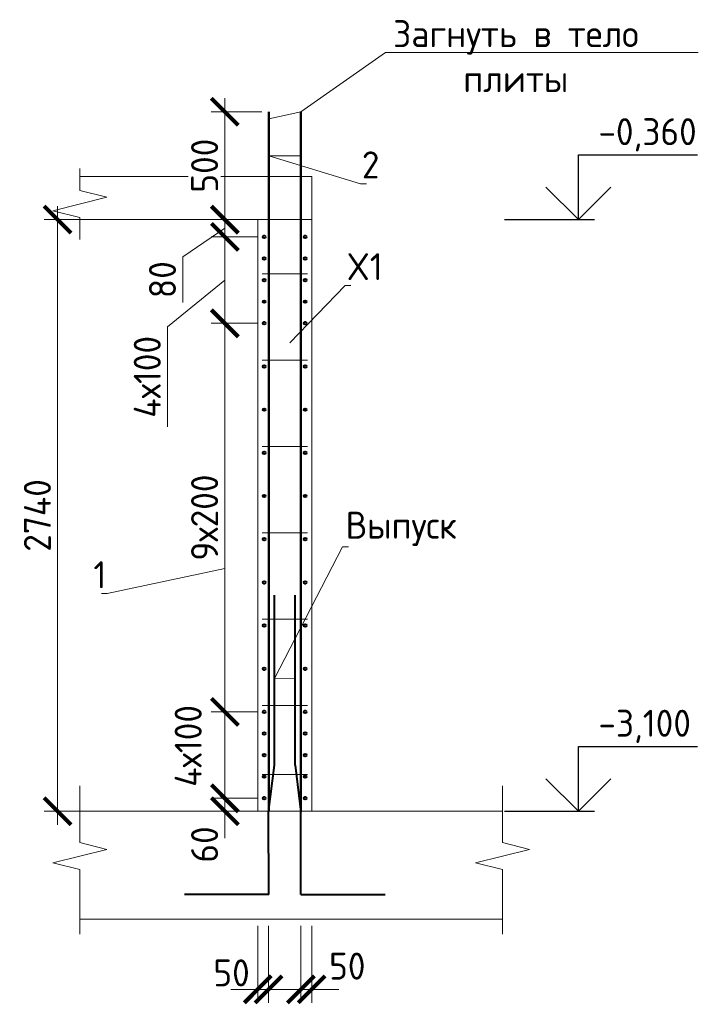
# Model space of a CAD drawing. Header units: millimetres. Extents: x 376598 to 1249954, y -318491 to -22134.
# Tile 187 of 256: x 595957 to 602274, y -74642 to -65522. Entities that reach past the tile are written whole.
import ezdxf
from ezdxf import colors
from ezdxf.entities.mleader import LeaderData, LeaderLine
from ezdxf.math import Vec2, Vec3

# ---------------------------------------------------------------- set-up
doc = ezdxf.new("R2010")
doc.units = ezdxf.units.MM
doc.linetypes.add('01 Штриховая _4 мм_', pattern=[6, 3.5, -2.5])
for name, color, linetype, lineweight in [('AF_Perekritie', 90, 'Continuous', 18), ('AF_Stena', 90, 'Continuous', 18), ('KR_Fundament', 253, 'Continuous', 18), ('Арм_шпильки', 143, 'Continuous', 18), ('Армирование', 3, 'Continuous', 40), ('АрмСтер', 2, 'Continuous', 50), ('подоснова', 151, 'Continuous', 5), ('РАЗМЕРЫ', 1, 'Continuous', 9)]:
    doc.layers.add(name, color=color, linetype=linetype, lineweight=lineweight)
doc.styles.add('GOST-2.304_Type-B', font='GOST_Common.ttf')
doc.dimstyles.new('мой 25', dxfattribs={"dimscale": 100, "dimtxt": 2.5, "dimasz": 2.5, "dimexe": 1.25, "dimexo": 0.625, "dimtad": 1, "dimdec": 0, "dimlfac": 0.5, "dimtxsty": 'GOST-2.304_Type-B', "dimblk": 'ARCHTICK', "dimcen": 2.5, "dimdle": 1.25, "dimaunit": 1, "dimadec": 1, "dimazin": 2, "dimtfac": 1, "dimtdec": 0, "dimtmove": 1, "dimatfit": 3, "dimfxl": 6, "dimfxlon": 1, "dimtfill": 1, "dimlwd": -1, "dimlwe": -1, "dimarcsym": 0})

# ---------------------------------------------------------------- blocks, each defined once
blk = doc.blocks.new('_None')
blk = doc.blocks.new('_ArchTick')
at = {"color": 0, "linetype": 'ByBlock', "const_width": 0.15}
blk.add_lwpolyline([(-0.5, -0.5), (0.5, 0.5)], dxfattribs=at)
blk = doc.blocks.new('*D2519')
at = {"layer": 'DEFPOINTS', "color": 0, "lineweight": 0, "transparency": 16777216}
for p in [(597858.3, -67373.9), (597995.4, -67373.9), (598223.6, -67533.9)]:
    blk.add_point(p, dxfattribs=at)
at = {"layer": 'РАЗМЕРЫ', "color": 0, "linetype": 'Continuous', "transparency": 16777216}
for p, q in [((597858.3, -67658.9), (597858.3, -67248.9)), ((597932.9, -67373.9), (597733.3, -67373.9)), ((597858.3, -67453.9), (597468.4, -67717.7)), ((598161.1, -67533.9), (597733.3, -67533.9)), ((597468.4, -67717.7), (597468.4, -68142.7))]:
    blk.add_line(p, q, dxfattribs=at)
at = {"layer": 'РАЗМЕРЫ', "color": 0, "transparency": 16777216, "xscale": 250, "yscale": 250, "zscale": 250}
for p, rotation in [((597858.3, -67373.9), 90), ((597858.3, -67533.9), 270)]:
    blk.add_blockref('_ArchTick', p, dxfattribs=dict(at, rotation=rotation))
at = {"layer": 'РАЗМЕРЫ', "color": 0, "lineweight": 0, "transparency": 16777216, "insert": (597280.9, -67930.2), "char_height": 250, "attachment_point": 5, "rotation": 90, "style": 'GOST-2.304_Type-B', "bg_fill": 3, "box_fill_scale": 1.1, "bg_fill_color": 256, "bg_fill_true_color": 13158600, "bg_fill_transparency": 0}
blk.add_mtext('80', dxfattribs=at)
blk = doc.blocks.new('*D2520')
at = {"layer": 'DEFPOINTS', "color": 0, "lineweight": 0, "transparency": 16777216}
for p in [(598223.6, -71933.9), (597858.3, -72733.9), (598223.6, -72733.9)]:
    blk.add_point(p, dxfattribs=at)
at = {"layer": 'РАЗМЕРЫ', "color": 0, "linetype": 'Continuous', "transparency": 16777216}
for p, q in [((597858.3, -71808.9), (597858.3, -72858.9)), ((598161.1, -71933.9), (597733.3, -71933.9)), ((598161.1, -72733.9), (597733.3, -72733.9))]:
    blk.add_line(p, q, dxfattribs=at)
at = {"layer": 'РАЗМЕРЫ', "color": 0, "transparency": 16777216, "xscale": 250, "yscale": 250, "zscale": 250}
for p, rotation in [((597858.3, -71933.9), 90), ((597858.3, -72733.9), 270)]:
    blk.add_blockref('_ArchTick', p, dxfattribs=dict(at, rotation=rotation))
at = {"layer": 'РАЗМЕРЫ', "color": 0, "lineweight": 0, "transparency": 16777216, "insert": (597519, -72248.9), "char_height": 250, "attachment_point": 5, "rotation": 90, "style": 'GOST-2.304_Type-B', "bg_fill": 3, "box_fill_scale": 1.1, "bg_fill_color": 256, "bg_fill_true_color": 13158600, "bg_fill_transparency": 0}
blk.add_mtext('4х100', dxfattribs=at)
blk = doc.blocks.new('*D2521')
at = {"layer": 'DEFPOINTS', "color": 0, "lineweight": 0, "transparency": 16777216}
for p in [(598223.6, -72733.9), (597858.3, -72853.9), (598163.6, -72853.9)]:
    blk.add_point(p, dxfattribs=at)
at = {"layer": 'РАЗМЕРЫ', "color": 0, "linetype": 'Continuous', "transparency": 16777216}
for p, q in [((597858.3, -72733.9), (597858.3, -72483.9)), ((598161.1, -72733.9), (597733.3, -72733.9)), ((597858.3, -72733.9), (597858.3, -72853.9)), ((598101.1, -72853.9), (597733.3, -72853.9)), ((597858.3, -72853.9), (597858.3, -73103.9))]:
    blk.add_line(p, q, dxfattribs=at)
at = {"layer": 'РАЗМЕРЫ', "color": 0, "transparency": 16777216, "xscale": 250, "yscale": 250, "zscale": 250, "rotation": 270}
blk.add_blockref('_ArchTick', (597858.3, -72733.9), dxfattribs=at)
at = {"layer": 'РАЗМЕРЫ', "color": 0, "lineweight": 0, "transparency": 16777216, "insert": (597670.8, -73161.8), "char_height": 250, "attachment_point": 5, "rotation": 90, "style": 'GOST-2.304_Type-B', "bg_fill": 3, "box_fill_scale": 1.1, "bg_fill_color": 256, "bg_fill_true_color": 13158600, "bg_fill_transparency": 0}
blk.add_mtext('60', dxfattribs=at)
at = {"layer": 'РАЗМЕРЫ', "color": 0, "transparency": 16777216, "xscale": 250, "yscale": 250, "zscale": 250, "rotation": 90}
blk.add_blockref('_ArchTick', (597858.3, -72853.9), dxfattribs=at)
blk = doc.blocks.new('*D2180')
at = {"layer": 'DEFPOINTS', "color": 0, "lineweight": 0, "transparency": 16777216}
for p in [(597858.3, -66373.9), (598264.9, -66373.9), (597733.3, -67373.9)]:
    blk.add_point(p, dxfattribs=at)
at = {"layer": 'РАЗМЕРЫ', "color": 0, "linetype": 'Continuous', "transparency": 16777216}
for p, q in [((597858.3, -67498.9), (597858.3, -66248.9)), ((598202.4, -66373.9), (597733.3, -66373.9)), ((597795.8, -67373.9), (597983.3, -67373.9))]:
    blk.add_line(p, q, dxfattribs=at)
at = {"layer": 'РАЗМЕРЫ', "color": 0, "transparency": 16777216, "xscale": 250, "yscale": 250, "zscale": 250}
for p, rotation in [((597858.3, -66373.9), 90), ((597858.3, -67373.9), 270)]:
    blk.add_blockref('_ArchTick', p, dxfattribs=dict(at, rotation=rotation))
at = {"layer": 'РАЗМЕРЫ', "color": 0, "lineweight": 0, "transparency": 16777216, "insert": (597670.8, -66873.9), "char_height": 250, "attachment_point": 5, "rotation": 90, "style": 'GOST-2.304_Type-B', "bg_fill": 3, "box_fill_scale": 1.1, "bg_fill_color": 256, "bg_fill_true_color": 13158600, "bg_fill_transparency": 0}
blk.add_mtext('500', dxfattribs=at)
blk = doc.blocks.new('*D2181')
at = {"layer": 'DEFPOINTS', "color": 0, "lineweight": 0, "transparency": 16777216}
for p in [(598468.2, -67373.9), (596309, -72853.9), (598627.8, -72853.9)]:
    blk.add_point(p, dxfattribs=at)
at = {"layer": 'РАЗМЕРЫ', "color": 0, "linetype": 'Continuous', "transparency": 16777216}
for p, q in [((596309, -67248.9), (596309, -72978.9)), ((596909, -67373.9), (596184, -67373.9)), ((596909, -72853.9), (596184, -72853.9))]:
    blk.add_line(p, q, dxfattribs=at)
at = {"layer": 'РАЗМЕРЫ', "color": 0, "transparency": 16777216, "xscale": 250, "yscale": 250, "zscale": 250}
for p, rotation in [((596309, -67373.9), 90), ((596309, -72853.9), 270)]:
    blk.add_blockref('_ArchTick', p, dxfattribs=dict(at, rotation=rotation))
at = {"layer": 'РАЗМЕРЫ', "color": 0, "lineweight": 0, "transparency": 16777216, "insert": (596121.5, -70113.9), "char_height": 250, "attachment_point": 5, "rotation": 90, "style": 'GOST-2.304_Type-B', "bg_fill": 3, "box_fill_scale": 1.1, "bg_fill_color": 256, "bg_fill_true_color": 13158600, "bg_fill_transparency": 0}
blk.add_mtext('2740', dxfattribs=at)
blk = doc.blocks.new('*D2522')
at = {"layer": 'DEFPOINTS', "color": 0, "lineweight": 0, "transparency": 16777216}
for p in [(597858.3, -68333.9), (598223.6, -68333.9), (598223.6, -71933.9)]:
    blk.add_point(p, dxfattribs=at)
at = {"layer": 'РАЗМЕРЫ', "color": 0, "linetype": 'Continuous', "transparency": 16777216}
for p, q in [((597858.3, -72058.9), (597858.3, -68208.9)), ((598161.1, -68333.9), (597733.3, -68333.9)), ((598161.1, -71933.9), (597733.3, -71933.9))]:
    blk.add_line(p, q, dxfattribs=at)
at = {"layer": 'РАЗМЕРЫ', "color": 0, "transparency": 16777216, "xscale": 250, "yscale": 250, "zscale": 250}
for p, rotation in [((597858.3, -68333.9), 90), ((597858.3, -71933.9), 270)]:
    blk.add_blockref('_ArchTick', p, dxfattribs=dict(at, rotation=rotation))
at = {"layer": 'РАЗМЕРЫ', "color": 0, "lineweight": 0, "transparency": 16777216, "insert": (597670.8, -70133.9), "char_height": 250, "attachment_point": 5, "rotation": 90, "style": 'GOST-2.304_Type-B', "bg_fill": 3, "box_fill_scale": 1.1, "bg_fill_color": 256, "bg_fill_true_color": 13158600, "bg_fill_transparency": 0}
blk.add_mtext('9х200', dxfattribs=at)
blk = doc.blocks.new('*D2523')
at = {"layer": 'DEFPOINTS', "color": 0, "lineweight": 0, "transparency": 16777216}
for p in [(598223.6, -67533.9), (597858.3, -68333.9), (598121.5, -68333.9)]:
    blk.add_point(p, dxfattribs=at)
at = {"layer": 'РАЗМЕРЫ', "color": 0, "linetype": 'Continuous', "transparency": 16777216}
for p, q in [((597858.3, -67408.9), (597858.3, -68458.9)), ((598161.1, -67533.9), (597733.3, -67533.9)), ((597858.3, -67933.9), (597327, -68367.3)), ((597327, -68367.3), (597327, -69292.3)), ((598059, -68333.9), (597733.3, -68333.9))]:
    blk.add_line(p, q, dxfattribs=at)
at = {"layer": 'РАЗМЕРЫ', "color": 0, "transparency": 16777216, "xscale": 250, "yscale": 250, "zscale": 250}
for p, rotation in [((597858.3, -67533.9), 90), ((597858.3, -68333.9), 270)]:
    blk.add_blockref('_ArchTick', p, dxfattribs=dict(at, rotation=rotation))
at = {"layer": 'РАЗМЕРЫ', "color": 0, "lineweight": 0, "transparency": 16777216, "insert": (597139.5, -68829.8), "char_height": 250, "attachment_point": 5, "rotation": 90, "style": 'GOST-2.304_Type-B', "bg_fill": 3, "box_fill_scale": 1.1, "bg_fill_color": 256, "bg_fill_true_color": 13158600, "bg_fill_transparency": 0}
blk.add_mtext('4х100', dxfattribs=at)
blk = doc.blocks.new('*D2182')
at = {"layer": 'DEFPOINTS', "color": 0, "lineweight": 0, "transparency": 16777216}
for p in [(598163.6, -73853.9), (598263.5, -73853.9), (598263.5, -74504.1)]:
    blk.add_point(p, dxfattribs=at)
at = {"layer": 'РАЗМЕРЫ', "color": 0, "linetype": 'Continuous', "transparency": 16777216}
for p, q in [((598163.6, -73916.4), (598163.6, -74629.1)), ((598263.5, -73916.4), (598263.5, -74629.1)), ((598163.6, -74504.1), (597913.6, -74504.1)), ((598163.6, -74504.1), (598263.5, -74504.1)), ((598263.5, -74504.1), (598513.5, -74504.1))]:
    blk.add_line(p, q, dxfattribs=at)
at = {"layer": 'РАЗМЕРЫ', "color": 0, "lineweight": 0, "transparency": 16777216, "insert": (597920.9, -74351.2), "char_height": 250, "attachment_point": 5, "style": 'GOST-2.304_Type-B', "bg_fill": 3, "box_fill_scale": 1.1, "bg_fill_color": 256, "bg_fill_true_color": 13158600, "bg_fill_transparency": 0}
blk.add_mtext('50', dxfattribs=at)
at = {"layer": 'РАЗМЕРЫ', "color": 0, "transparency": 16777216, "xscale": 250, "yscale": 250, "zscale": 250}
blk.add_blockref('_ArchTick', (598163.6, -74504.1), dxfattribs=at)
at = {"layer": 'РАЗМЕРЫ', "color": 0, "transparency": 16777216, "xscale": 250, "yscale": 250, "zscale": 250, "rotation": 180}
blk.add_blockref('_ArchTick', (598263.5, -74504.1), dxfattribs=at)
blk = doc.blocks.new('*D2183')
at = {"layer": 'DEFPOINTS', "color": 0, "lineweight": 0, "transparency": 16777216}
for p in [(598563.5, -73853.9), (598663.6, -73853.9), (598663.6, -74504.1)]:
    blk.add_point(p, dxfattribs=at)
at = {"layer": 'РАЗМЕРЫ', "color": 0, "linetype": 'Continuous', "transparency": 16777216}
for p, q in [((598563.5, -73916.4), (598563.5, -74629.1)), ((598663.6, -73916.4), (598663.6, -74629.1)), ((598563.5, -74504.1), (598313.5, -74504.1)), ((598563.5, -74504.1), (598663.6, -74504.1)), ((598663.6, -74504.1), (598913.6, -74504.1))]:
    blk.add_line(p, q, dxfattribs=at)
at = {"layer": 'РАЗМЕРЫ', "color": 0, "transparency": 16777216, "xscale": 250, "yscale": 250, "zscale": 250}
blk.add_blockref('_ArchTick', (598563.5, -74504.1), dxfattribs=at)
at = {"layer": 'РАЗМЕРЫ', "color": 0, "lineweight": 0, "transparency": 16777216, "insert": (598993.2, -74288.6), "char_height": 250, "attachment_point": 5, "style": 'GOST-2.304_Type-B', "bg_fill": 3, "box_fill_scale": 1.1, "bg_fill_color": 256, "bg_fill_true_color": 13158600, "bg_fill_transparency": 0}
blk.add_mtext('50', dxfattribs=at)
at = {"layer": 'РАЗМЕРЫ', "color": 0, "transparency": 16777216, "xscale": 250, "yscale": 250, "zscale": 250, "rotation": 180}
blk.add_blockref('_ArchTick', (598663.6, -74504.1), dxfattribs=at)

msp = doc.modelspace()

# ---------------------------------------------------------------- linework, layer by layer
for points in [[(601134.4, -66773.9), (602239.7, -66773.9)], [(601134.4, -67373.9), (601134.4, -66773.9)], [(601434.4, -67073.9), (601134.4, -67373.9), (600834.4, -67073.9)], [(600449.9, -67373.9), (601284.4, -67373.9)], [(601134.4, -72253.9), (602239.7, -72253.9)], [(601134.4, -72853.9), (601134.4, -72253.9)], [(601434.4, -72553.9), (601134.4, -72853.9), (600834.4, -72553.9)], [(600449.9, -72853.9), (601284.4, -72853.9)]]:
    msp.add_lwpolyline(points)
at = {"layer": 'AF_Perekritie', "linetype": '01 Штриховая _4 мм_', "lineweight": 9}
for p, q in [((598663.6, -66973.9), (596515, -66973.9)), ((596515, -67373.9), (598663.6, -67373.9))]:
    msp.add_line(p, q, dxfattribs=at)
at = {"layer": 'AF_Stena', "lineweight": 20}
for p, q in [((598663.6, -72853.9), (598663.6, -66975)), ((598163.6, -67373.9), (598163.6, -72853.9)), ((598163.6, -72853.9), (598663.6, -72853.9))]:
    msp.add_line(p, q, dxfattribs=at)
for points in [[(596515, -67048.9), (596515, -66898.9)], [(596515, -67048.9), (596515, -67103.9)], [(596515, -67103.9), (596765, -67166.4)], [(596765, -67166.4), (596265, -67291.4)], [(596265, -67291.4), (596515, -67353.9)], [(596515, -67353.9), (596515, -67408.9)], [(596515, -67408.9), (596515, -67558.9)], [(596515, -73089.9), (596515, -72618)], [(600431.4, -73089.9), (600431.4, -72618)], [(596515, -73089.9), (596515, -73144.9)], [(596515, -73144.9), (596765, -73207.4)], [(600431.4, -73089.9), (600431.4, -73144.9)], [(600431.4, -73144.9), (600681.4, -73207.4)], [(596765, -73207.4), (596265, -73332.4)], [(600681.4, -73207.4), (600181.4, -73332.4)], [(596265, -73332.4), (596515, -73394.9)], [(596515, -73394.9), (596515, -73449.9)], [(600181.4, -73332.4), (600431.4, -73394.9)], [(600431.4, -73394.9), (600431.4, -73449.9)], [(596515, -73449.9), (596515, -73994)], [(600431.4, -73449.9), (600431.4, -73994)]]:
    msp.add_lwpolyline(points, dxfattribs=at)
at = {"layer": 'KR_Fundament', "lineweight": 9}
for p, q in [((600431.4, -72853.9), (596515, -72853.9)), ((596515, -73853.9), (600431.4, -73853.9))]:
    msp.add_line(p, q, dxfattribs=at)
at = {"layer": 'Армирование', "ltscale": 100}
for p, q in [((598318.6, -72426.6), (598318.9, -70853.5)), ((598509.3, -72426.6), (598509.6, -70853.5)), ((598264.6, -72861.2), (598318.6, -72426.6)), ((598509.3, -72426.6), (598563.3, -72861.2)), ((598264.9, -73624.5), (598264.6, -72861.2)), ((598563.6, -73624.5), (598563.3, -72861.2)), ((598265.2, -73624.7), (597483.6, -73624.4)), ((598563.6, -73624.5), (599345.2, -73624.2))]:
    msp.add_line(p, q, dxfattribs=at)
for centre in [(598223.6, -67533.9), (598603.6, -67533.9), (598603.6, -67933.9), (598223.6, -68333.9), (598603.6, -68333.9), (598223.6, -68733.9), (598603.6, -68733.9), (598223.6, -69133.9), (598603.6, -69133.9), (598223.6, -69533.9), (598603.6, -69533.9), (598223.6, -69933.9), (598603.6, -69933.9), (598223.6, -70333.9), (598603.6, -70333.9), (598223.6, -70733.9), (598603.6, -70733.9), (598223.6, -71133.9), (598603.6, -71133.9), (598223.6, -71533.9), (598603.6, -71533.9), (598223.6, -71933.9), (598603.6, -71933.9), (598223.6, -72333.9), (598603.6, -72333.9), (598223.6, -72733.9), (598603.6, -72733.9)]:
    msp.add_circle(centre, 12, dxfattribs=at)
at = {"layer": 'АрмСтер', "ltscale": 15}
for p, q in [((598264.9, -72853.9), (598264.9, -66373.9)), ((598563.3, -72853.9), (598563.3, -66373.9))]:
    msp.add_line(p, q, dxfattribs=at)

# ---------------------------------------------------------------- texts
at = {"style": 'GOST-2.304_Type-B'}
for s, p in [('-0,360', (601320.3, -66683.9)), ('-3,100', (601320.3, -72163.9))]:
    msp.add_text(s, height=250, dxfattribs=at).set_placement(p)

# ---------------------------------------------------------------- leaders
at = {"layer": 'подоснова'}
ml = msp.add_multileader_mtext('Standard', dxfattribs=at)
ml.set_content('Загнуть в тело плиты', color=256, style='GOST-2.304_Type-B')
ml.set_leader_properties(color=256, linetype='ByLayer', lineweight=15)
ml.set_arrow_properties(name='NONE')
ml.build(insert=Vec2(0, 0))
ml.multileader.update_dxf_attribs({"text_left_attachment_type": 6, "text_right_attachment_type": 6, "dogleg_length": 10, "arrow_head_size": 18})
ctx = ml.context
ctx.base_point, ctx.char_height, ctx.arrow_head_size, ctx.landing_gap_size, ctx.plane_origin = Vec3(599356.3, -65826), 250, 18, 20, Vec3(602774.4, -64375.5)
ctx.left_attachment, ctx.right_attachment, ctx.text_align_type = 6, 6, 1
notes = []
notes.append((ctx, [(1, (1, 1, 0), (599346.3, -65826), (1, 0), 10, [(0, [(598264.9, -66440.1), (598563.3, -66373.9)], 0, [])])]))
ctx.mtext.insert, ctx.mtext.width, ctx.mtext.alignment, ctx.mtext.flow_direction = Vec3(600555.6, -65526), 2840.037, 2, 5
ml = msp.add_multileader_mtext('Standard', dxfattribs=at)
ml.set_content('2', color=256, style='GOST-2.304_Type-B')
ml.set_leader_properties(color=256, linetype='ByLayer', lineweight=15)
ml.set_arrow_properties(name='NONE')
ml.build(insert=Vec2(0, 0))
ml.multileader.update_dxf_attribs({"text_left_attachment_type": 6, "text_right_attachment_type": 6, "dogleg_length": 10, "arrow_head_size": 18})
ctx = ml.context
ctx.base_point, ctx.char_height, ctx.arrow_head_size, ctx.landing_gap_size, ctx.plane_origin = Vec3(599127.2, -67041.5), 250, 18, 20, Vec3(597910.3, -65728.9)
ctx.left_attachment, ctx.right_attachment, ctx.text_align_type = 6, 6, 1
notes.append((ctx, [(0, (1, 1, 0), (599117.2, -67041.5), (1, 0), 10, [(1, [(598563.3, -66781.5), (598264.9, -66783.3)], 0, [])])]))
ctx.mtext.insert, ctx.mtext.width, ctx.mtext.alignment, ctx.mtext.flow_direction = Vec3(599209.7, -66741.5), 22.898, 2, 5
ml = msp.add_multileader_mtext('Standard', dxfattribs=at)
ml.set_content('1', color=256, style='GOST-2.304_Type-B')
ml.set_leader_properties(color=256, linetype='ByLayer', lineweight=15)
ml.set_arrow_properties(name='NONE')
ml.build(insert=Vec2(0, 0))
ml.multileader.update_dxf_attribs({"text_left_attachment_type": 6, "text_right_attachment_type": 6, "dogleg_length": 10, "arrow_head_size": 18})
ctx = ml.context
ctx.base_point, ctx.char_height, ctx.arrow_head_size, ctx.landing_gap_size, ctx.plane_origin = Vec3(596643.3, -70838.4), 250, 18, 20, Vec3(597909.1, -68281.1)
ctx.left_attachment, ctx.right_attachment, ctx.text_align_type = 6, 6, 1
notes.append((ctx, [(1, (1, 1, 0), (596768.3, -70838.4), (-1, 0), 10, [(1, [(597858.3, -68049.5), (597858.3, -70606.8)], 0, [])])]))
ctx.mtext.insert, ctx.mtext.width, ctx.mtext.alignment, ctx.mtext.flow_direction = Vec3(596700.8, -70538.4), 22.898, 2, 5
ml = msp.add_multileader_mtext('Standard', dxfattribs=at)
ml.set_content('Выпуск', color=256, style='GOST-2.304_Type-B')
ml.set_leader_properties(color=256, linetype='ByLayer', lineweight=15)
ml.set_arrow_properties(name='NONE')
ml.build(insert=Vec2(0, 0))
ml.multileader.update_dxf_attribs({"text_left_attachment_type": 6, "text_right_attachment_type": 6, "dogleg_length": 10, "arrow_head_size": 18})
ctx = ml.context
ctx.base_point, ctx.char_height, ctx.arrow_head_size, ctx.landing_gap_size, ctx.plane_origin = Vec3(598959.9, -70404.2), 250, 18, 20, Vec3(597802.8, -70386)
ctx.left_attachment, ctx.right_attachment, ctx.text_align_type = 6, 6, 1
notes.append((ctx, [(0, (1, 1, 0), (598949.9, -70404.2), (1, 0), 10, [(1, [(598509.3, -71627.3), (598318.6, -71623.9)], 0, [])])]))
ctx.mtext.insert, ctx.mtext.width, ctx.mtext.alignment, ctx.mtext.flow_direction = Vec3(599492.4, -70079.2), 22.898, 2, 5
for ctx, leaders in notes:
    for number, flags, end, landing, length, lines in leaders:
        leader = LeaderData()
        leader.index, (leader.has_last_leader_line, leader.has_dogleg_vector, leader.attachment_direction) = number, flags
        leader.last_leader_point, leader.dogleg_vector, leader.dogleg_length = Vec3(end), Vec3(landing), length
        for number, points, colour, breaks in lines:
            line = LeaderLine()
            line.index, line.vertices, line.color, line.breaks = number, Vec3.list(points), colors.encode_raw_color(colour), breaks
            leader.lines.append(line)
        ctx.leaders.append(leader)

# ---------------------------------------------------------------- next in the draw order: dimensions: what is measured, and where the dimension line sits
at = {"layer": 'РАЗМЕРЫ', "lineweight": 0}
dim = msp.add_linear_dim(base=(597858.3, -67373.9), p1=(598223.6, -67533.9), p2=(597995.4, -67373.9), angle=90, dimstyle='мой 25', dxfattribs=at)
dim.commit()
dim.dimension.update_dxf_attribs({"geometry": '*D2519', "text_midpoint": (597468.4, -67780.2), "dimtype": 160})
dim = msp.add_linear_dim(base=(597858.3, -72733.9), p1=(598223.6, -71933.9), p2=(598223.6, -72733.9), angle=90, text='4х100', dimstyle='мой 25', dxfattribs=at)
dim.commit()
dim.dimension.update_dxf_attribs({"geometry": '*D2520', "text_midpoint": (597706.5, -72248.9), "dimtype": 160})
dim = msp.add_linear_dim(base=(598263.5, -74504.1), p1=(598163.6, -73853.9), p2=(598263.5, -73853.9), dimstyle='мой 25', dxfattribs=at)
dim.commit()
dim.dimension.update_dxf_attribs({"geometry": '*D2182', "text_midpoint": (597920.9, -74538.7), "dimtype": 160})

# ---------------------------------------------------------------- next in the draw order: linework, layer by layer
at = {"layer": 'Армирование', "ltscale": 100}
msp.add_circle((598223.6, -67933.9), 12, dxfattribs=at)

# ---------------------------------------------------------------- next in the draw order: dimensions: what is measured, and where the dimension line sits
at = {"layer": 'РАЗМЕРЫ', "lineweight": 0}
dim = msp.add_linear_dim(base=(597858.3, -66373.9), p1=(597733.3, -67373.9), p2=(598264.9, -66373.9), angle=90, dimstyle='мой 25', dxfattribs=at)
dim.commit()
dim.dimension.update_dxf_attribs({"geometry": '*D2180', "text_midpoint": (597670.8, -66873.9)})
dim = msp.add_linear_dim(base=(597858.3, -72853.9), p1=(598223.6, -72733.9), p2=(598163.6, -72853.9), angle=90, dimstyle='мой 25', dxfattribs=at)
dim.commit()
dim.dimension.update_dxf_attribs({"geometry": '*D2521', "text_midpoint": (597858.3, -73161.8), "dimtype": 160})
dim = msp.add_linear_dim(base=(598663.6, -74504.1), p1=(598563.5, -73853.9), p2=(598663.6, -73853.9), dimstyle='мой 25', dxfattribs=at)
dim.commit()
dim.dimension.update_dxf_attribs({"geometry": '*D2183', "text_midpoint": (598993.2, -74476.1), "dimtype": 160})

# ---------------------------------------------------------------- next in the draw order: dimensions: what is measured, and where the dimension line sits
dim = msp.add_linear_dim(base=(596309, -72853.9), p1=(598468.2, -67373.9), p2=(598627.8, -72853.9), angle=90, dimstyle='мой 25', dxfattribs=at)
dim.commit()
dim.dimension.update_dxf_attribs({"geometry": '*D2181', "text_midpoint": (596121.5, -70113.9)})

# ---------------------------------------------------------------- next in the draw order: linework, layer by layer
at = {"layer": 'Арм_шпильки'}
msp.add_line((598203.6, -72513.9), (598623.6, -72513.9), dxfattribs=at)
at = {"layer": 'Армирование', "ltscale": 100}
for centre in [(598223.6, -67733.9), (598603.6, -67733.9), (598223.6, -68133.9), (598603.6, -68133.9), (598223.6, -72133.9), (598603.6, -72133.9), (598223.6, -72533.9), (598603.6, -72533.9)]:
    msp.add_circle(centre, 12, dxfattribs=at)

# ---------------------------------------------------------------- next in the draw order: dimensions: what is measured, and where the dimension line sits
at = {"layer": 'РАЗМЕРЫ', "lineweight": 0}
dim = msp.add_linear_dim(base=(597858.3, -68333.9), p1=(598223.6, -71933.9), p2=(598223.6, -68333.9), angle=90, text='9х200', dimstyle='мой 25', dxfattribs=at)
dim.commit()
dim.dimension.update_dxf_attribs({"geometry": '*D2522', "text_midpoint": (597670.8, -70133.9)})

# ---------------------------------------------------------------- next in the draw order: leaders
at = {"layer": 'подоснова'}
ml = msp.add_multileader_mtext('Standard', dxfattribs=at)
ml.set_content('X1', color=256, style='GOST-2.304_Type-B')
ml.set_leader_properties(color=256, linetype='ByLayer', lineweight=15)
ml.set_arrow_properties(name='NONE')
ml.build(insert=Vec2(0, 0))
ml.multileader.update_dxf_attribs({"text_left_attachment_type": 6, "text_right_attachment_type": 6, "dogleg_length": 10, "arrow_head_size": 18})
ctx = ml.context
ctx.base_point, ctx.char_height, ctx.arrow_head_size, ctx.landing_gap_size, ctx.plane_origin = Vec3(598984, -67984.1), 250, 18, 20, Vec3(597989.5, -67211.9)
ctx.left_attachment, ctx.right_attachment, ctx.text_align_type = 6, 6, 1
notes = []
notes.append((ctx, [(0, (1, 1, 0), (598974, -67984.1), (1, 0), 10, [(0, [(598460.3, -68513.9)], 0, [])])]))
ctx.mtext.insert, ctx.mtext.width, ctx.mtext.alignment, ctx.mtext.flow_direction = Vec3(599154, -67684.1), 22.898, 2, 5
for ctx, leaders in notes:
    for number, flags, end, landing, length, lines in leaders:
        leader = LeaderData()
        leader.index, (leader.has_last_leader_line, leader.has_dogleg_vector, leader.attachment_direction) = number, flags
        leader.last_leader_point, leader.dogleg_vector, leader.dogleg_length = Vec3(end), Vec3(landing), length
        for number, points, colour, breaks in lines:
            line = LeaderLine()
            line.index, line.vertices, line.color, line.breaks = number, Vec3.list(points), colors.encode_raw_color(colour), breaks
            leader.lines.append(line)
        ctx.leaders.append(leader)

# ---------------------------------------------------------------- next in the draw order: linework, layer by layer
at = {"layer": 'Арм_шпильки'}
for p, q in [((598203.6, -69475.7), (598623.6, -69475.7)), ((598203.6, -70275.7), (598623.6, -70275.7)), ((598203.6, -71075.7), (598623.6, -71075.7)), ((598203.6, -71875.7), (598623.6, -71875.7))]:
    msp.add_line(p, q, dxfattribs=at)

# ---------------------------------------------------------------- next in the draw order: dimensions: what is measured, and where the dimension line sits
at = {"layer": 'РАЗМЕРЫ', "lineweight": 0}
dim = msp.add_linear_dim(base=(597858.3, -68333.9), p1=(598223.6, -67533.9), p2=(598121.5, -68333.9), angle=90, text='4х100', dimstyle='мой 25', dxfattribs=at)
dim.commit()
dim.dimension.update_dxf_attribs({"geometry": '*D2523', "text_midpoint": (597327, -68429.8), "dimtype": 160})

# ---------------------------------------------------------------- next in the draw order: linework, layer by layer
at = {"layer": 'Арм_шпильки'}
for p, q in [((598203.6, -67875.7), (598623.6, -67875.7)), ((598203.6, -68675.7), (598623.6, -68675.7))]:
    msp.add_line(p, q, dxfattribs=at)

doc.saveas('drawing.dxf')
